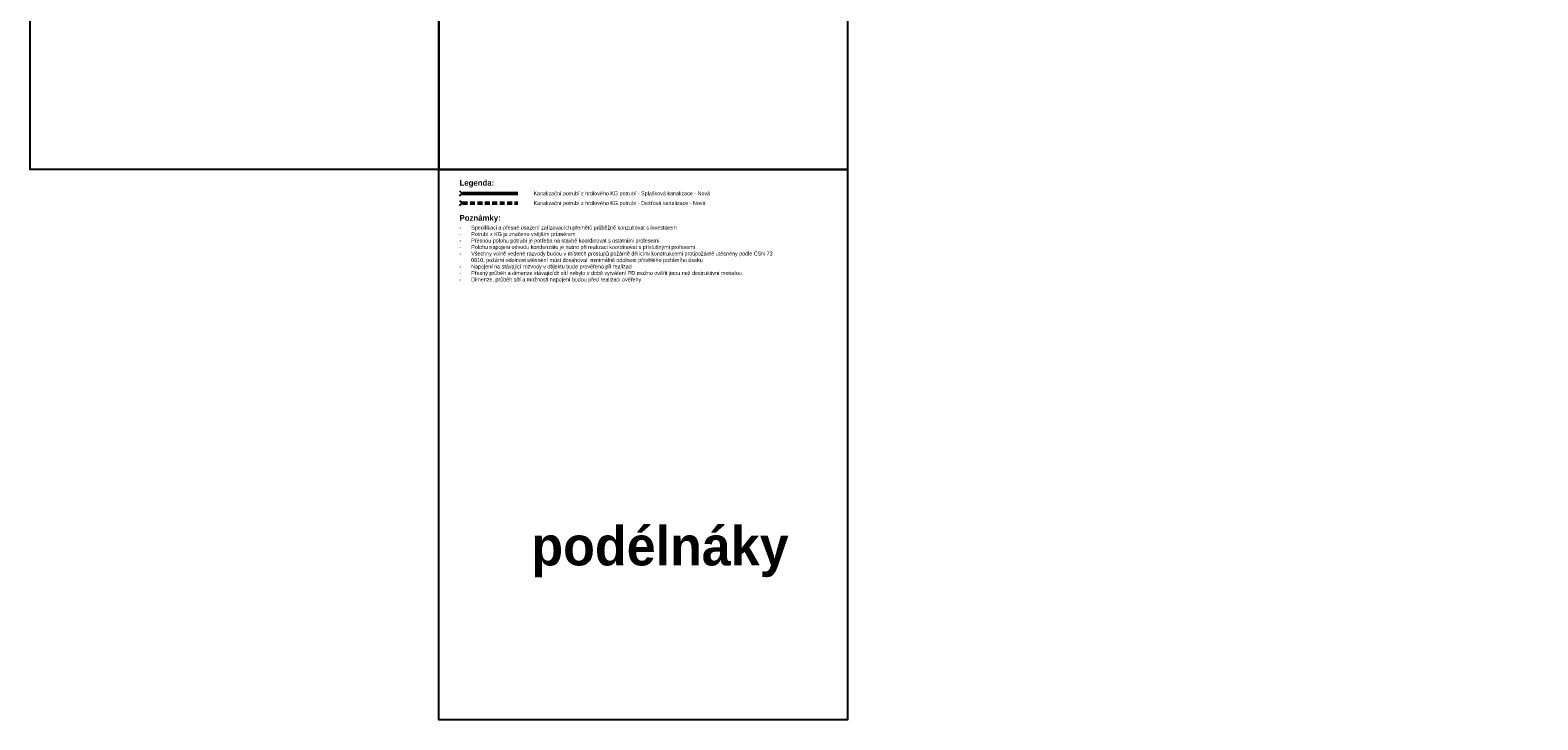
# Model space of a CAD drawing. Header units: millimetres. Extents: x -300186 to 535068, y -28581 to 763298.
# Tile 238 of 256: x 19702 to 58443, y 94844 to 112560. Entities that reach past the tile are written whole.
import ezdxf
from ezdxf.enums import TextEntityAlignment as Align

# ---------------------------------------------------------------- set-up
doc = ezdxf.new("R2010")
doc.units = ezdxf.units.MM
doc.header["$LTSCALE"] = 10
doc.linetypes.add('DASHED', pattern=[19.05, 12.7, -6.35])
doc.layers.add('CKBE0_12Y', color=7, linetype='Continuous')
doc.layers.add('netisk', color=30, linetype='Continuous', plot=False)
for name, color, linetype, lineweight in [('text', 6, 'Continuous', 9), ('ZTI-DPS-kanal_destova', 70, 'DASHED', 50), ('ZTI-DSP-kanal_splaskova', 32, 'Continuous', 50)]:
    doc.layers.add(name, color=color, linetype=linetype, lineweight=lineweight)
doc.styles.add('laplan', font='txt', dxfattribs={"height": 2})
doc.styles.add('laplan N', font='txt')

msp = doc.modelspace()

# ---------------------------------------------------------------- linework, layer by layer
at = {"color": 255, "linetype": 'ByBlock', "lineweight": 25}
for p, q in [((30734.908, 108429.383), (30814.208, 108368.483)), ((30734.908, 108307.583), (30814.208, 108368.483)), ((30734.908, 108179.383), (30814.208, 108118.483)), ((30734.908, 108057.583), (30814.208, 108118.483))]:
    msp.add_line(p, q, dxfattribs=at)
at = {"layer": 'netisk'}
for points in [[(19701.727, 123120.235), (30201.727, 123120.235), (30201.727, 108982.198), (19701.727, 108982.198), (19701.727, 123120.235)], [(30201.727, 123120.235), (40701.727, 123120.235), (40701.727, 108982.198), (30201.727, 108982.198), (30201.727, 123120.235)], [(30201.727, 108982.198), (40701.727, 108982.198), (40701.727, 94844.161), (30201.727, 94844.161), (30201.727, 108982.198)]]:
    msp.add_lwpolyline(points, dxfattribs=at)
at = {"layer": 'ZTI-DPS-kanal_destova'}
msp.add_line((30814.208, 108118.483), (32235.896, 108118.483), dxfattribs=at)
at = {"layer": 'ZTI-DSP-kanal_splaskova'}
msp.add_line((30814.208, 108368.483), (32235.896, 108368.483), dxfattribs=at)

# ---------------------------------------------------------------- texts
at = {"layer": 'CKBE0_12Y', "style": 'laplan'}
for s, p in [('Kanalizační potrubí z hrdlového KG potrubí - Splašková kanalizace - Nová', (32637.402, 108368.483)), ('Kanalizační potrubí z hrdlového KG potrubí - Dešťová kanalizace - Nová', (32637.402, 108118.483))]:
    msp.add_text(s, height=100, dxfattribs=at).set_placement(p, align=Align.MIDDLE_LEFT)
at = {"layer": 'CKBE0_12Y', "insert": (30734.908, 107538.627), "char_height": 100, "width": 8024.70011, "attachment_point": 1, "style": 'laplan'}
msp.add_mtext('\\pi-300,l300,t300;-^ISpecifikaci a přesné osazení zařizovacích přemětů průběžně konzultovat s investorem\\P-^IPotrubí z KG je značeno vnějším průměrem\\P-^IPřesnou polohu potrubí je potřeba na stavbě koordinovat s ostatními profesemi\\P-^IPolohu napojení odvodu kondenzátu je nutno při realizaci koordinovat s příslušnými profesemi\\P-^IVšechny volně vedené rozvody budou v místech prostupů požárně dělícími konstrukcemi protipožárně utěsněny podle ČSN 73 0810, požární odolnost utěsnění músí dosahovat  minimálně odolnost přilehlého požárního úseku\\P-^INapojení na stávající rozvody v objektu bude prověřeno při realizaci\\P-^IPřesný průběh a dimenze stávajících sítí nebylo v době vytváření PD možno ověřit jinou než destruktivní metodou\\P-^IDimenze, průběh sítí a možnosti napojení budou před realizací ověřeny', dxfattribs=at)
at = {"layer": 'text', "color": 1, "lineweight": 18, "attachment_point": 7, "style": 'laplan N'}
for s, insert, char_height in [('{\\fMaison Neue|b1|i0|c238|p34;Legenda:}', (30734.908, 108518.483), 150), ('{\\fMaison Neue|b1|i0|c238|p34;Poznámky:}', (30734.908, 107618.483), 150), ('{\\fMaison Neue|b1|i0|c238|p34;podélnáky}', (32579.548, 98508.411), 1000)]:
    msp.add_mtext_dynamic_manual_height_columns(s, width=5545.81543, gutter_width=500, heights=[5545.815], dxfattribs=dict(at, insert=insert, char_height=char_height))

doc.saveas('drawing.dxf')
